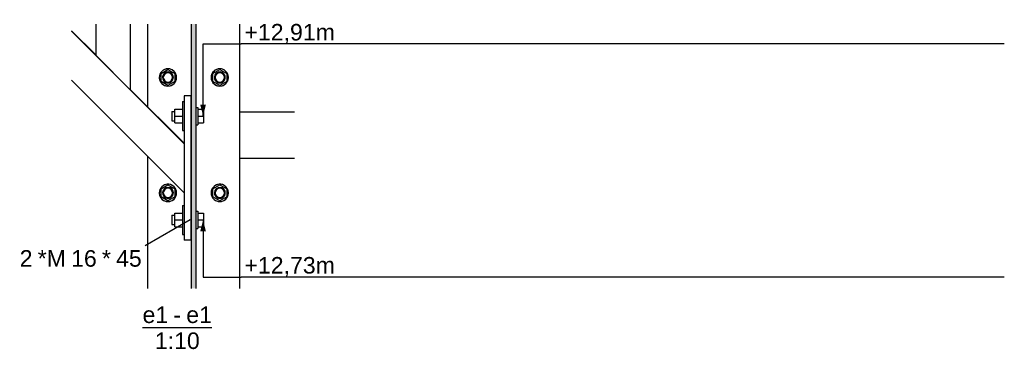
# Model space of a CAD drawing. Header units: millimetres. Extents: x -32861 to 254386, y 0 to 15445.
# Tile 7 of 67: x -9163 to -7455, y 44 to 616. Entities that reach past the tile are written whole.
import ezdxf

# ---------------------------------------------------------------- set-up
doc = ezdxf.new("R2010")
doc.units = ezdxf.units.MM
doc.styles.add('Arial', font='ARIAL.TTF', dxfattribs={"height": 0.2})

# ---------------------------------------------------------------- blocks, each defined once
blk = doc.blocks.new('Unknown-30 - 104097')
at = {"color": 5}
blk.add_line((-8950, 82.5), (-8829.7, 82.5), dxfattribs=at)
at = {"color": 5, "style": 'Arial'}
for s, height, p in [('e1', 28.65, (-8950, 90)), ('e1', 28.65, (-8874.2, 90)), ('-', 28.7, (-8896.5, 90)), ('1:10', 28.65, (-8928.7, 45))]:
    blk.add_text(s, height=height, dxfattribs=at).set_placement(p)
blk = doc.blocks.new('Part-104177 - 104097')
at = {"color": 7}
for p, q in [((-8781, 455.7), (-8686.6, 455.7)), ((-8781, 375.7), (-8686.6, 375.7))]:
    blk.add_line(p, q, dxfattribs=at)
blk = doc.blocks.new('Part-104525 - 104097')
at = {"color": 7}
for p, q in [((-9073.1, 596.5), (-9030.7, 554.1)), ((-9073.1, 595.8), (-8878, 400.7)), ((-9073.1, 510.9), (-8878, 315.8)), ((-8970.7, 494.1), (-8878, 401.5))]:
    blk.add_line(p, q, dxfattribs=at)
blk = doc.blocks.new('Part-104192 - 104097')
blk.add_hatch(color=6).paths.add_polyline_path([(-8857, 608), (-8865, 608), (-8865, 150), (-8857, 150)])
at = {"color": 7}
for p, q in [((-8941, 463.7), (-8941, 608)), ((-8865, 150), (-8865, 608)), ((-8857, 150), (-8857, 608)), ((-8781, 150), (-8781, 608)), ((-8941, 150), (-8941, 378.8))]:
    blk.add_line(p, q, dxfattribs=at)
blk = doc.blocks.new('Bolt-104201 - 104097')
at = {"color": 136}
for p, q in [((-8918, 522.5), (-8906, 529.4)), ((-8918, 508.6), (-8918, 522.5)), ((-8906, 529.4), (-8894, 522.5)), ((-8894, 522.5), (-8894, 508.6)), ((-8828, 522.5), (-8816, 529.4)), ((-8828, 508.6), (-8828, 522.5)), ((-8816, 529.4), (-8804, 522.5)), ((-8804, 522.5), (-8804, 508.6)), ((-8906, 501.7), (-8918, 508.6)), ((-8894, 508.6), (-8906, 501.7)), ((-8816, 501.7), (-8828, 508.6)), ((-8804, 508.6), (-8816, 501.7)), ((-8918, 322.5), (-8906, 329.4)), ((-8906, 329.4), (-8894, 322.5)), ((-8828, 322.5), (-8816, 329.4)), ((-8816, 329.4), (-8804, 322.5)), ((-8918, 308.6), (-8918, 322.5)), ((-8906, 301.7), (-8918, 308.6)), ((-8894, 308.6), (-8906, 301.7)), ((-8894, 322.5), (-8894, 308.6)), ((-8828, 308.6), (-8828, 322.5)), ((-8816, 301.7), (-8828, 308.6)), ((-8804, 308.6), (-8816, 301.7)), ((-8804, 322.5), (-8804, 308.6))]:
    blk.add_line(p, q, dxfattribs=at)
for centre, radius, start, end in [((-8906, 515.5), 15, 60, 240), ((-8906, 515.5), 15, 90, 270), ((-8906, 515.5), 15, 270, 90), ((-8816, 515.5), 15, 60, 240), ((-8816, 515.5), 15, 90, 270), ((-8816, 515.5), 15, 270, 90), ((-8906, 515.5), 9.5, 18, 198), ((-8906, 515.5), 9.5, 198, 18), ((-8906, 515.5), 8, 90, 270), ((-8906, 515.5), 15, 240, 60), ((-8906, 515.5), 8, 270, 90), ((-8816, 515.5), 9.5, 18, 198), ((-8816, 515.5), 9.5, 198, 18), ((-8816, 515.5), 8, 90, 270), ((-8816, 515.5), 15, 240, 60), ((-8816, 515.5), 8, 270, 90), ((-8906, 315.5), 15, 60, 240), ((-8906, 315.5), 15, 90, 270), ((-8906, 315.5), 9.5, 18, 198), ((-8906, 315.5), 15, 240, 60), ((-8906, 315.5), 15, 270, 90), ((-8816, 315.5), 15, 60, 240), ((-8816, 315.5), 15, 90, 270), ((-8816, 315.5), 9.5, 18, 198), ((-8816, 315.5), 15, 240, 60), ((-8816, 315.5), 15, 270, 90), ((-8906, 315.5), 9.5, 198, 18), ((-8906, 315.5), 8, 90, 270), ((-8906, 315.5), 8, 270, 90), ((-8816, 315.5), 9.5, 198, 18), ((-8816, 315.5), 8, 90, 270), ((-8816, 315.5), 8, 270, 90)]:
    blk.add_arc(centre, radius, start, end, dxfattribs=at)
blk = doc.blocks.new('Part-104526 - 104097')
at = {"color": 7}
for p, q in [((-9030.7, 553.3), (-9030.7, 608)), ((-8970.7, 493.3), (-8970.7, 608)), ((-9030.7, 553.3), (-8970.7, 493.3))]:
    blk.add_line(p, q, dxfattribs=at)
blk = doc.blocks.new('Part-104529 - 104097')
at = {"color": 7}
for p, q in [((-8866, 483.6), (-8878, 483.6)), ((-8878, 483.6), (-8878, 233.6)), ((-8866, 483.6), (-8866, 233.6)), ((-8866, 233.6), (-8878, 233.6))]:
    blk.add_line(p, q, dxfattribs=at)
blk = doc.blocks.new('Bolt-104530 - 104097')
at = {"color": 136}
for p, q in [((-8881, 473.6), (-8881, 423.6)), ((-8881, 473.6), (-8878, 473.6)), ((-8857, 463.6), (-8854, 463.6)), ((-8854, 463.6), (-8854, 433.6)), ((-8899, 456.6), (-8899, 440.6)), ((-8899, 456.6), (-8894, 456.6)), ((-8894, 436.6), (-8894, 460.6)), ((-8894, 460.6), (-8881, 460.6)), ((-8894, 448.6), (-8881, 448.6)), ((-8866, 456.6), (-8865, 456.6)), ((-8854, 460.6), (-8844, 460.6)), ((-8854, 448.6), (-8844, 448.6)), ((-8844, 460.6), (-8844, 436.6)), ((-8899, 440.6), (-8894, 440.6)), ((-8894, 436.6), (-8881, 436.6)), ((-8866, 440.6), (-8865, 440.6)), ((-8857, 433.6), (-8854, 433.6)), ((-8854, 436.6), (-8844, 436.6)), ((-8881, 423.6), (-8878, 423.6)), ((-8881, 293.6), (-8881, 243.6)), ((-8881, 293.6), (-8878, 293.6)), ((-8899, 276.6), (-8899, 260.6)), ((-8899, 276.6), (-8894, 276.6)), ((-8894, 256.6), (-8894, 280.6)), ((-8894, 280.6), (-8881, 280.6)), ((-8866, 276.6), (-8865, 276.6)), ((-8857, 283.6), (-8854, 283.6)), ((-8854, 283.6), (-8854, 253.6)), ((-8854, 280.6), (-8844, 280.6)), ((-8844, 280.6), (-8844, 256.6)), ((-8899, 260.6), (-8894, 260.6)), ((-8894, 268.6), (-8881, 268.6)), ((-8894, 256.6), (-8881, 256.6)), ((-8866, 260.6), (-8865, 260.6)), ((-8854, 268.6), (-8844, 268.6)), ((-8854, 256.6), (-8844, 256.6)), ((-8881, 243.6), (-8878, 243.6)), ((-8857, 253.6), (-8854, 253.6))]:
    blk.add_line(p, q, dxfattribs=at)
blk = doc.blocks.new('Mark-104532 - 104097')
at = {"color": 136}
blk.add_line((-8867.5, 268.6), (-8945.5, 223.6), dxfattribs=at)
at = {"color": 30, "style": 'Arial'}
for s, height, p in [('2', 28.7, (-9163.2, 187.6)), ('*M', 28.65, (-9131.9, 187.6)), ('16', 28.65, (-9074, 187.6)), ('*', 28.7, (-9020.5, 187.6)), ('45', 28.65, (-8996, 187.6))]:
    blk.add_text(s, height=height, dxfattribs=at).set_placement(p)
blk = doc.blocks.new('Unknown-105787 - 104097')
blk.add_hatch(color=6).paths.add_polyline_path([(-8840, 468.6), (-8845, 448.6), (-8850, 468.6)])
at = {"color": 6}
for p, q in [((-8845, 448.6), (-8845, 573.6)), ((-8845, 573.6), (-8779.2, 573.6)), ((-7454.9, 573.6), (-8779.2, 573.6))]:
    blk.add_line(p, q, dxfattribs=at)
at = {"color": 6, "style": 'Arial'}
blk.add_text('+12,91m', height=28.65, dxfattribs=at).set_placement((-8773.2, 579.6))
blk = doc.blocks.new('Unknown-105791 - 104097')
blk.add_hatch(color=6).paths.add_polyline_path([(-8850, 248.6), (-8845, 268.6), (-8840, 248.6)])
at = {"color": 6}
for p, q in [((-8845, 268.6), (-8845, 169.7)), ((-8845, 169.7), (-8779.2, 169.7)), ((-7454.9, 169.7), (-8779.2, 169.7))]:
    blk.add_line(p, q, dxfattribs=at)
at = {"color": 6, "style": 'Arial'}
blk.add_text('+12,73m', height=28.65, dxfattribs=at).set_placement((-8773.2, 175.7))

msp = doc.modelspace()

# ---------------------------------------------------------------- block references
for name in ['Unknown-105787 - 104097', 'Part-104526 - 104097', 'Part-104192 - 104097', 'Part-104525 - 104097', 'Bolt-104201 - 104097', 'Part-104529 - 104097', 'Bolt-104530 - 104097', 'Part-104177 - 104097', 'Mark-104532 - 104097', 'Unknown-105791 - 104097', 'Unknown-30 - 104097']:
    msp.add_blockref(name, (0, 0))

doc.saveas('drawing.dxf')
